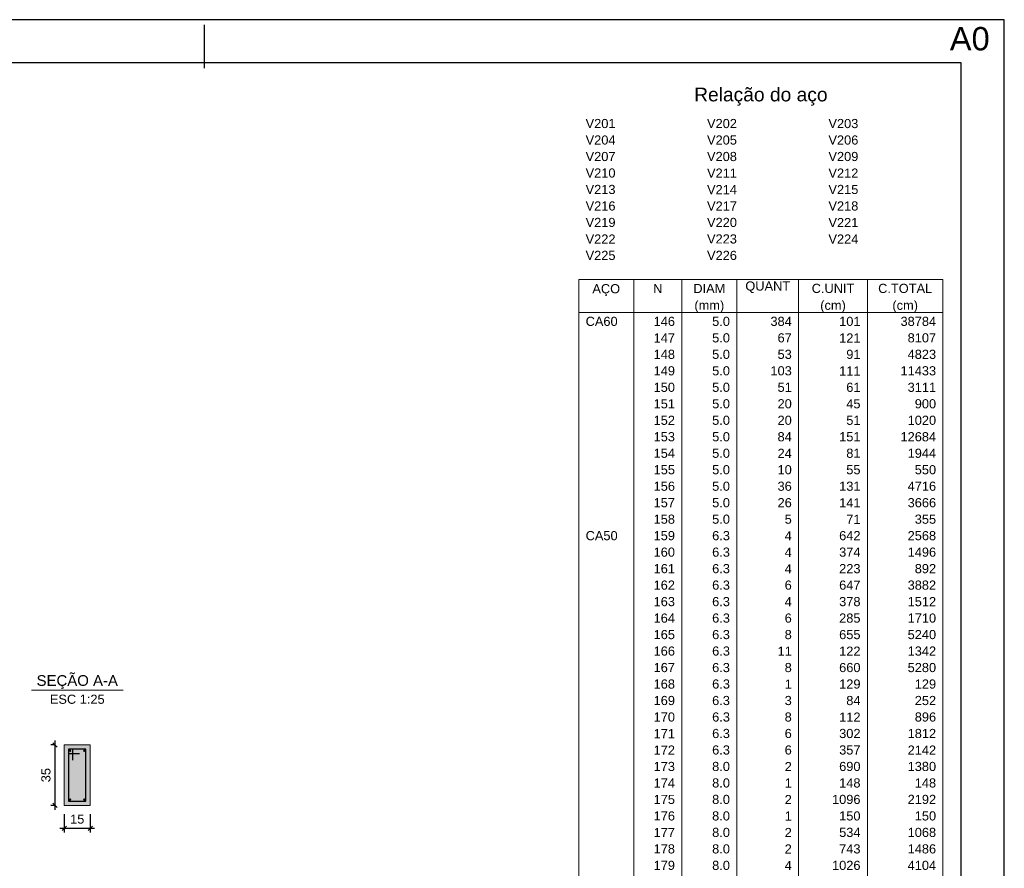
# Model space of a CAD drawing. Header units: millimetres. Extents: x 0 to 119, y 0 to 84.
# Tile 30 of 30: x 96 to 119, y 64 to 84. Entities that reach past the tile are written whole.
import ezdxf

# ---------------------------------------------------------------- set-up
doc = ezdxf.new("R2010")
doc.units = ezdxf.units.MM
doc.header["$MEASUREMENT"] = 0
doc.linetypes.add('NULL', pattern=[0])
doc.layers.get('0').update_dxf_attribs({"lineweight": 18})
for name, color, linetype, lineweight in [('DT-Barras na forma', 2, 'Continuous', 30), ('DT-Barras no corte', 5, 'Continuous', 5), ('DT-Cotas', 9, 'Continuous', 5), ('DT-Forma', 5, 'Continuous', 5), ('DT-Hachura seção vigas', 254, 'Continuous', 5), ('DT-Relação do aço', 9, 'Continuous', 5), ('DT-Textos', 7, 'Continuous', 5)]:
    doc.layers.add(name, color=color, linetype=linetype, lineweight=lineweight)
doc.layers.add('SEDUC_MARF', color=1, linetype='Continuous')
doc.layers.add('SEDUC_MARGG', color=7, linetype='Continuous')
doc.styles.add('Arial', font='txt')
doc.dimstyles.new('UM_25.000000', dxfattribs={"dimtxt": 0.18, "dimasz": 0.1, "dimexe": 0.1, "dimexo": 0.2, "dimgap": 0, "dimtad": 1, "dimtih": 1, "dimtoh": 1, "dimdec": 1, "dimlfac": 25, "dimzin": 0, "dimdsep": 46, "dimtxsty": 'Standard', "dimcen": 0.09, "dimdle": 0.1, "dimadec": 1, "dimazin": 2, "dimtfac": 1, "dimtdec": 4, "dimtofl": 0, "dimtmove": 0, "dimatfit": 3, "dimfxl": 1, "dimtolj": 1, "dimarcsym": 0})

# ---------------------------------------------------------------- blocks, each defined once
blk = doc.blocks.new('_Oblique')
at = {"color": 0, "linetype": 'ByBlock', "lineweight": -2}
blk.add_line((-0.5, -0.5), (0.5, 0.5), dxfattribs=at)
blk = doc.blocks.new('*D81')
at = {"layer": 'Defpoints', "color": 0}
for p in [(96.96, 67.329), (97.171, 67.329), (97.171, 65.929)]:
    blk.add_point(p, dxfattribs=at)
at = {"layer": 'DT-Cotas', "color": 0, "lineweight": -2}
for p, q in [((96.96, 65.829), (96.96, 67.429)), ((96.971, 67.329), (96.86, 67.329)), ((96.971, 65.929), (96.86, 65.929))]:
    blk.add_line(p, q, dxfattribs=at)
at = {"layer": 'DT-Cotas', "color": 0, "lineweight": -2, "xscale": 0.1, "yscale": 0.1, "zscale": 0.1}
for p, rotation in [((96.96, 67.329), 90), ((96.96, 65.929), 270)]:
    blk.add_blockref('_Oblique', p, dxfattribs=dict(at, rotation=rotation))
at = {"layer": 'DT-Cotas', "color": 7, "insert": (96.748, 66.629), "char_height": 0.2118, "attachment_point": 5, "rotation": 90, "style": 'Arial'}
blk.add_mtext('\\A1;35', dxfattribs=at)
blk = doc.blocks.new('*D82')
at = {"layer": 'Defpoints', "color": 0}
for p in [(97.171, 65.929), (97.771, 65.929), (97.771, 65.4)]:
    blk.add_point(p, dxfattribs=at)
at = {"layer": 'DT-Cotas', "color": 0, "lineweight": -2}
for p, q in [((97.171, 65.729), (97.171, 65.3)), ((97.771, 65.729), (97.771, 65.3)), ((97.071, 65.4), (97.871, 65.4))]:
    blk.add_line(p, q, dxfattribs=at)
at = {"layer": 'DT-Cotas', "color": 0, "lineweight": -2, "xscale": 0.1, "yscale": 0.1, "zscale": 0.1, "rotation": 180}
blk.add_blockref('_Oblique', (97.171, 65.4), dxfattribs=at)
at = {"layer": 'DT-Cotas', "color": 0, "lineweight": -2, "xscale": 0.1, "yscale": 0.1, "zscale": 0.1}
blk.add_blockref('_Oblique', (97.771, 65.4), dxfattribs=at)
at = {"layer": 'DT-Cotas', "color": 7, "insert": (97.471, 65.611), "char_height": 0.2118, "attachment_point": 5, "rotation": 0.0057, "style": 'Arial'}
blk.add_mtext('\\A1;15', dxfattribs=at)

msp = doc.modelspace()

# ---------------------------------------------------------------- hatches: boundary and pattern name
at = {"layer": 'DT-Hachura seção vigas', "linetype": 'Continuous'}
msp.add_hatch(color=254, dxfattribs=at).paths.add_polyline_path([(97.1715, 65.9291), (97.1715, 65.9291), (97.7715, 65.9291), (97.7715, 67.3291), (97.1715, 67.3291), (97.1715, 65.9291)])

# ---------------------------------------------------------------- linework, layer by layer
at = {"layer": 'DT-Barras na forma'}
for p, q in [((97.3715, 67.2291), (97.2715, 67.2291)), ((97.2715, 67.2291), (97.2715, 66.0291)), ((97.6715, 67.2291), (97.2715, 67.2291)), ((97.2715, 67.2291), (97.2715, 67.1291)), ((97.3715, 66.9791), (97.3715, 67.2291)), ((97.6715, 66.0291), (97.6715, 67.2291)), ((97.2715, 67.1291), (97.5215, 67.1291)), ((97.2715, 66.0291), (97.6715, 66.0291))]:
    msp.add_line(p, q, dxfattribs=at)
at = {"layer": 'DT-Barras no corte'}
for centre in [(97.3075, 67.1931), (97.6355, 67.1931), (97.3075, 66.0651), (97.6355, 66.0651)]:
    msp.add_circle(centre, 0.016, dxfattribs=at)
at = {"layer": 'DT-Forma'}
for p, q in [((97.7715, 67.3291), (97.1715, 67.3291)), ((97.1715, 67.3291), (97.1715, 65.9291)), ((97.7715, 65.9291), (97.7715, 67.3291)), ((97.1715, 65.9291), (97.7715, 65.9291))]:
    msp.add_line(p, q, dxfattribs=at)
at = {"layer": 'DT-Relação do aço', "linetype": 'Continuous'}
for p, q in [((109.0634, 78.0887), (117.4825, 78.0887)), ((109.0634, 78.0887), (109.0634, 77.3262)), ((110.3342, 78.0887), (110.3342, 77.3262)), ((111.4462, 78.0887), (111.4462, 77.3262)), ((112.7169, 78.0887), (112.7169, 77.3262)), ((114.1466, 78.0887), (114.1466, 77.3262)), ((115.7351, 78.0887), (115.7351, 77.3262)), ((117.4825, 78.0887), (117.4825, 77.3262)), ((109.0634, 77.3262), (117.4825, 77.3262)), ((109.0634, 77.3262), (109.0634, 23.9526)), ((110.3342, 77.3262), (110.3342, 23.9526)), ((111.4462, 77.3262), (111.4462, 23.9526)), ((112.7169, 77.3262), (112.7169, 23.9526)), ((114.1466, 77.3262), (114.1466, 23.9526)), ((115.7351, 77.3262), (115.7351, 23.9526)), ((117.4825, 77.3262), (117.4825, 23.9526))]:
    msp.add_line(p, q, dxfattribs=at)
at = {"layer": 'DT-Textos'}
msp.add_line((96.4125, 68.594), (98.5305, 68.594), dxfattribs=at)
at = {"layer": 'SEDUC_MARF'}
msp.add_line((100.4015, 83.9804), (100.4015, 82.9804), dxfattribs=at)
msp.add_lwpolyline([(118.9, 84.1), (0, 84.1), (0, 0), (118.9, 0)], close=True, dxfattribs=at)
at = {"layer": 'SEDUC_MARGG'}
msp.add_lwpolyline([(2.5, 1), (117.9, 1), (117.9, 83.1), (2.5, 83.1), (2.5, 1)], dxfattribs=at)

# ---------------------------------------------------------------- texts
at = {"layer": 'Defpoints', "linetype": 'NULL', "insert": (117.64, 83.9301), "char_height": 0.54, "width": 5.451037, "attachment_point": 1, "line_spacing_factor": 0.9, "style": 'Arial'}
msp.add_mtext('A0', dxfattribs=at)
at = {"layer": 'DT-Relação do aço', "color": 7, "linetype": 'NULL', "line_spacing_factor": 0.9, "style": 'Arial'}
for s, insert, char_height, width, attachment_point in [('Relação do aço', (113.2729, 82.1129), 0.3177, 6.115312, 8), ('V201', (109.2223, 81.5897), 0.2118, 1.354561, 7), ('V202', (112.0286, 81.5897), 0.2118, 1.354561, 7), ('V203', (114.835, 81.5897), 0.2118, 1.354561, 7), ('V204', (109.2223, 81.2085), 0.2118, 1.354561, 7), ('V205', (112.0286, 81.2085), 0.2118, 1.354561, 7), ('V206', (114.835, 81.2085), 0.2118, 1.354561, 7), ('V207', (109.2223, 80.8272), 0.2118, 1.354561, 7), ('V208', (112.0286, 80.8272), 0.2118, 1.354561, 7), ('V209', (114.835, 80.8272), 0.2118, 1.354561, 7), ('V210', (109.2223, 80.446), 0.2118, 1.354561, 7), ('V211', (112.0286, 80.446), 0.2118, 1.354561, 7), ('V212', (114.835, 80.446), 0.2118, 1.354561, 7), ('V213', (109.2223, 80.0648), 0.2118, 1.354561, 7), ('V214', (112.0286, 80.0648), 0.2118, 1.354561, 7), ('V215', (114.835, 80.0648), 0.2118, 1.354561, 7), ('V216', (109.2223, 79.6835), 0.2118, 1.354561, 7), ('V217', (112.0286, 79.6835), 0.2118, 1.354561, 7), ('V218', (114.835, 79.6835), 0.2118, 1.354561, 7), ('V219', (109.2223, 79.3023), 0.2118, 1.354561, 7), ('V220', (112.0286, 79.3023), 0.2118, 1.354561, 7), ('V221', (114.835, 79.3023), 0.2118, 1.354561, 7), ('V222', (109.2223, 78.921), 0.2118, 1.354561, 7), ('V223', (112.0286, 78.921), 0.2118, 1.354561, 7), ('V224', (114.835, 78.921), 0.2118, 1.354561, 7), ('V225', (109.2223, 78.5398), 0.2118, 1.354561, 7), ('V226', (112.0286, 78.5398), 0.2118, 1.354561, 7), ('AÇO', (109.6988, 77.7074), 0.2118, 1.256855, 8), ('N', (110.8902, 77.7773), 0.2118, 0.418857, 8), ('DIAM', (112.0815, 77.7773), 0.2118, 1.45, 8), ('QUANT', (113.4318, 77.7773), 0.2118, 2.03, 8), ('C.UNIT', (114.9408, 77.7773), 0.2118, 1.933145, 8), ('C.TOTAL', (116.6088, 77.7773), 0.2118, 2.449141, 8), ('(mm)', (112.0815, 77.3262), 0.2118, 1.352578, 8), ('(cm)', (114.9408, 77.3262), 0.2118, 1.159434, 8), ('(cm)', (116.6088, 77.3262), 0.2118, 1.159434, 8), ('CA60', (109.2223, 77.0148), 0.2118, 1.45085, 7), ('146', (111.2873, 77.0148), 0.2118, 0.967705, 9), ('5.0', (112.5581, 77.0148), 0.2118, 0.806279, 9), ('384', (113.9878, 77.0148), 0.2118, 0.967705, 9), ('101', (115.5763, 77.0148), 0.2118, 0.967705, 9), ('38784', (117.3236, 77.0148), 0.2118, 1.612842, 9), ('147', (111.2873, 76.6336), 0.2118, 0.967705, 9), ('5.0', (112.5581, 76.6336), 0.2118, 0.806279, 9), ('67', (113.9878, 76.6336), 0.2118, 0.645137, 9), ('121', (115.5763, 76.6336), 0.2118, 0.967705, 9), ('8107', (117.3236, 76.6336), 0.2118, 1.290273, 9), ('148', (111.2873, 76.2524), 0.2118, 0.967705, 9), ('5.0', (112.5581, 76.2524), 0.2118, 0.806279, 9), ('53', (113.9878, 76.2524), 0.2118, 0.645137, 9), ('91', (115.5763, 76.2524), 0.2118, 0.645137, 9), ('4823', (117.3236, 76.2524), 0.2118, 1.290273, 9), ('149', (111.2873, 75.8711), 0.2118, 0.967705, 9), ('5.0', (112.5581, 75.8711), 0.2118, 0.806279, 9), ('103', (113.9878, 75.8711), 0.2118, 0.967705, 9), ('111', (115.5763, 75.8711), 0.2118, 0.967705, 9), ('11433', (117.3236, 75.8711), 0.2118, 1.612842, 9), ('150', (111.2873, 75.4899), 0.2118, 0.967705, 9), ('5.0', (112.5581, 75.4899), 0.2118, 0.806279, 9), ('51', (113.9878, 75.4899), 0.2118, 0.645137, 9), ('61', (115.5763, 75.4899), 0.2118, 0.645137, 9), ('3111', (117.3236, 75.4899), 0.2118, 1.290273, 9), ('151', (111.2873, 75.1086), 0.2118, 0.967705, 9), ('5.0', (112.5581, 75.1086), 0.2118, 0.806279, 9), ('20', (113.9878, 75.1086), 0.2118, 0.645137, 9), ('45', (115.5763, 75.1086), 0.2118, 0.645137, 9), ('900', (117.3236, 75.1086), 0.2118, 0.967705, 9), ('152', (111.2873, 74.7274), 0.2118, 0.967705, 9), ('5.0', (112.5581, 74.7274), 0.2118, 0.806279, 9), ('20', (113.9878, 74.7274), 0.2118, 0.645137, 9), ('51', (115.5763, 74.7274), 0.2118, 0.645137, 9), ('1020', (117.3236, 74.7274), 0.2118, 1.290273, 9), ('153', (111.2873, 74.3462), 0.2118, 0.967705, 9), ('5.0', (112.5581, 74.3462), 0.2118, 0.806279, 9), ('84', (113.9878, 74.3462), 0.2118, 0.645137, 9), ('151', (115.5763, 74.3462), 0.2118, 0.967705, 9), ('12684', (117.3236, 74.3462), 0.2118, 1.612842, 9), ('154', (111.2873, 73.9649), 0.2118, 0.967705, 9), ('5.0', (112.5581, 73.9649), 0.2118, 0.806279, 9), ('24', (113.9878, 73.9649), 0.2118, 0.645137, 9), ('81', (115.5763, 73.9649), 0.2118, 0.645137, 9), ('1944', (117.3236, 73.9649), 0.2118, 1.290273, 9), ('155', (111.2873, 73.5837), 0.2118, 0.967705, 9), ('5.0', (112.5581, 73.5837), 0.2118, 0.806279, 9), ('10', (113.9878, 73.5837), 0.2118, 0.645137, 9), ('55', (115.5763, 73.5837), 0.2118, 0.645137, 9), ('550', (117.3236, 73.5837), 0.2118, 0.967705, 9), ('156', (111.2873, 73.2024), 0.2118, 0.967705, 9), ('5.0', (112.5581, 73.2024), 0.2118, 0.806279, 9), ('36', (113.9878, 73.2024), 0.2118, 0.645137, 9), ('131', (115.5763, 73.2024), 0.2118, 0.967705, 9), ('4716', (117.3236, 73.2024), 0.2118, 1.290273, 9), ('157', (111.2873, 72.8212), 0.2118, 0.967705, 9), ('5.0', (112.5581, 72.8212), 0.2118, 0.806279, 9), ('26', (113.9878, 72.8212), 0.2118, 0.645137, 9), ('141', (115.5763, 72.8212), 0.2118, 0.967705, 9), ('3666', (117.3236, 72.8212), 0.2118, 1.290273, 9), ('158', (111.2873, 72.44), 0.2118, 0.967705, 9), ('5.0', (112.5581, 72.44), 0.2118, 0.806279, 9), ('5', (113.9878, 72.44), 0.2118, 0.322568, 9), ('71', (115.5763, 72.44), 0.2118, 0.645137, 9), ('355', (117.3236, 72.44), 0.2118, 0.967705, 9), ('CA50', (109.2223, 72.0587), 0.2118, 1.45085, 7), ('159', (111.2873, 72.0587), 0.2118, 0.967705, 9), ('6.3', (112.5581, 72.0587), 0.2118, 0.806279, 9), ('4', (113.9878, 72.0587), 0.2118, 0.322568, 9), ('642', (115.5763, 72.0587), 0.2118, 0.967705, 9), ('2568', (117.3236, 72.0587), 0.2118, 1.290273, 9), ('160', (111.2873, 71.6775), 0.2118, 0.967705, 9), ('6.3', (112.5581, 71.6775), 0.2118, 0.806279, 9), ('4', (113.9878, 71.6775), 0.2118, 0.322568, 9), ('374', (115.5763, 71.6775), 0.2118, 0.967705, 9), ('1496', (117.3236, 71.6775), 0.2118, 1.290273, 9), ('161', (111.2873, 71.2962), 0.2118, 0.967705, 9), ('6.3', (112.5581, 71.2962), 0.2118, 0.806279, 9), ('4', (113.9878, 71.2962), 0.2118, 0.322568, 9), ('223', (115.5763, 71.2962), 0.2118, 0.967705, 9), ('892', (117.3236, 71.2962), 0.2118, 0.967705, 9), ('162', (111.2873, 70.915), 0.2118, 0.967705, 9), ('6.3', (112.5581, 70.915), 0.2118, 0.806279, 9), ('6', (113.9878, 70.915), 0.2118, 0.322568, 9), ('647', (115.5763, 70.915), 0.2118, 0.967705, 9), ('3882', (117.3236, 70.915), 0.2118, 1.290273, 9), ('163', (111.2873, 70.5338), 0.2118, 0.967705, 9), ('6.3', (112.5581, 70.5338), 0.2118, 0.806279, 9), ('4', (113.9878, 70.5338), 0.2118, 0.322568, 9), ('378', (115.5763, 70.5338), 0.2118, 0.967705, 9), ('1512', (117.3236, 70.5338), 0.2118, 1.290273, 9), ('164', (111.2873, 70.1525), 0.2118, 0.967705, 9), ('6.3', (112.5581, 70.1525), 0.2118, 0.806279, 9), ('6', (113.9878, 70.1525), 0.2118, 0.322568, 9), ('285', (115.5763, 70.1525), 0.2118, 0.967705, 9), ('1710', (117.3236, 70.1525), 0.2118, 1.290273, 9), ('165', (111.2873, 69.7713), 0.2118, 0.967705, 9), ('6.3', (112.5581, 69.7713), 0.2118, 0.806279, 9), ('8', (113.9878, 69.7713), 0.2118, 0.322568, 9), ('655', (115.5763, 69.7713), 0.2118, 0.967705, 9), ('5240', (117.3236, 69.7713), 0.2118, 1.290273, 9), ('166', (111.2873, 69.39), 0.2118, 0.967705, 9), ('6.3', (112.5581, 69.39), 0.2118, 0.806279, 9), ('11', (113.9878, 69.39), 0.2118, 0.645137, 9), ('122', (115.5763, 69.39), 0.2118, 0.967705, 9), ('1342', (117.3236, 69.39), 0.2118, 1.290273, 9), ('167', (111.2873, 69.0088), 0.2118, 0.967705, 9), ('6.3', (112.5581, 69.0088), 0.2118, 0.806279, 9), ('8', (113.9878, 69.0088), 0.2118, 0.322568, 9), ('660', (115.5763, 69.0088), 0.2118, 0.967705, 9), ('5280', (117.3236, 69.0088), 0.2118, 1.290273, 9), ('168', (111.2873, 68.6276), 0.2118, 0.967705, 9), ('6.3', (112.5581, 68.6276), 0.2118, 0.806279, 9), ('1', (113.9878, 68.6276), 0.2118, 0.322568, 9), ('129', (115.5763, 68.6276), 0.2118, 0.967705, 9), ('129', (117.3236, 68.6276), 0.2118, 0.967705, 9), ('169', (111.2873, 68.2463), 0.2118, 0.967705, 9), ('6.3', (112.5581, 68.2463), 0.2118, 0.806279, 9), ('3', (113.9878, 68.2463), 0.2118, 0.322568, 9), ('84', (115.5763, 68.2463), 0.2118, 0.645137, 9), ('252', (117.3236, 68.2463), 0.2118, 0.967705, 9), ('170', (111.2873, 67.8651), 0.2118, 0.967705, 9), ('6.3', (112.5581, 67.8651), 0.2118, 0.806279, 9), ('8', (113.9878, 67.8651), 0.2118, 0.322568, 9), ('112', (115.5763, 67.8651), 0.2118, 0.967705, 9), ('896', (117.3236, 67.8651), 0.2118, 0.967705, 9), ('171', (111.2873, 67.4838), 0.2118, 0.967705, 9), ('6.3', (112.5581, 67.4838), 0.2118, 0.806279, 9), ('6', (113.9878, 67.4838), 0.2118, 0.322568, 9), ('302', (115.5763, 67.4838), 0.2118, 0.967705, 9), ('1812', (117.3236, 67.4838), 0.2118, 1.290273, 9), ('172', (111.2873, 67.1026), 0.2118, 0.967705, 9), ('6.3', (112.5581, 67.1026), 0.2118, 0.806279, 9), ('6', (113.9878, 67.1026), 0.2118, 0.322568, 9), ('357', (115.5763, 67.1026), 0.2118, 0.967705, 9), ('2142', (117.3236, 67.1026), 0.2118, 1.290273, 9), ('173', (111.2873, 66.7214), 0.2118, 0.967705, 9), ('8.0', (112.5581, 66.7214), 0.2118, 0.806279, 9), ('2', (113.9878, 66.7214), 0.2118, 0.322568, 9), ('690', (115.5763, 66.7214), 0.2118, 0.967705, 9), ('1380', (117.3236, 66.7214), 0.2118, 1.290273, 9), ('174', (111.2873, 66.3401), 0.2118, 0.967705, 9), ('8.0', (112.5581, 66.3401), 0.2118, 0.806279, 9), ('1', (113.9878, 66.3401), 0.2118, 0.322568, 9), ('148', (115.5763, 66.3401), 0.2118, 0.967705, 9), ('148', (117.3236, 66.3401), 0.2118, 0.967705, 9), ('175', (111.2873, 65.9589), 0.2118, 0.967705, 9), ('8.0', (112.5581, 65.9589), 0.2118, 0.806279, 9), ('2', (113.9878, 65.9589), 0.2118, 0.322568, 9), ('1096', (115.5763, 65.9589), 0.2118, 1.290273, 9), ('2192', (117.3236, 65.9589), 0.2118, 1.290273, 9), ('176', (111.2873, 65.5776), 0.2118, 0.967705, 9), ('8.0', (112.5581, 65.5776), 0.2118, 0.806279, 9), ('1', (113.9878, 65.5776), 0.2118, 0.322568, 9), ('150', (115.5763, 65.5776), 0.2118, 0.967705, 9), ('150', (117.3236, 65.5776), 0.2118, 0.967705, 9), ('177', (111.2873, 65.1964), 0.2118, 0.967705, 9), ('8.0', (112.5581, 65.1964), 0.2118, 0.806279, 9), ('2', (113.9878, 65.1964), 0.2118, 0.322568, 9), ('534', (115.5763, 65.1964), 0.2118, 0.967705, 9), ('1068', (117.3236, 65.1964), 0.2118, 1.290273, 9), ('178', (111.2873, 64.8152), 0.2118, 0.967705, 9), ('8.0', (112.5581, 64.8152), 0.2118, 0.806279, 9), ('2', (113.9878, 64.8152), 0.2118, 0.322568, 9), ('743', (115.5763, 64.8152), 0.2118, 0.967705, 9), ('1486', (117.3236, 64.8152), 0.2118, 1.290273, 9), ('179', (111.2873, 64.4339), 0.2118, 0.967705, 9), ('8.0', (112.5581, 64.4339), 0.2118, 0.806279, 9), ('4', (113.9878, 64.4339), 0.2118, 0.322568, 9), ('1026', (115.5763, 64.4339), 0.2118, 1.290273, 9), ('4104', (117.3236, 64.4339), 0.2118, 1.290273, 9)]:
    msp.add_mtext(s, dxfattribs=dict(at, insert=insert, char_height=char_height, width=width, attachment_point=attachment_point))
at = {"layer": 'DT-Textos', "linetype": 'NULL', "attachment_point": 8, "line_spacing_factor": 0.798, "style": 'Arial'}
for s, insert, char_height, width in [('SEÇÃO A-A', (97.4715, 68.6181), 0.2471, 3.812061), ('ESC 1:25', (97.4715, 68.276), 0.2118, 2.482559)]:
    msp.add_mtext(s, dxfattribs=dict(at, insert=insert, char_height=char_height, width=width))

# ---------------------------------------------------------------- dimensions: what is measured, and where the dimension line sits
at = {"layer": 'DT-Cotas'}
dim = msp.add_linear_dim(base=(96.9597, 67.3291), p1=(97.1715, 65.9291), p2=(97.1715, 67.3291), angle=90, dimstyle='UM_25.000000', override={"dimtxt": 0.2118, "dimasz": 0.1, "dimexe": 0.1, "dimexo": 0.2, "dimtad": 1, "dimtih": 0, "dimtoh": 0, "dimdec": 1, "dimlfac": 25, "dimzin": 8, "dimtxsty": 'Arial', "dimblk": 'Oblique', "dimblk1": 'Oblique', "dimblk2": 'Oblique', "dimsah": 1, "dimdle": 0.1, "dimse1": 0, "dimse2": 0, "dimclrt": 7, "dimadec": 1, "dimazin": 3, "dimtmove": 2, "dimldrblk": 'Oblique'}, dxfattribs=at)
dim.commit()
dim.dimension.update_dxf_attribs({"geometry": '*D81', "text_midpoint": (96.7479, 66.6291), "dimtype": 160, "text_rotation": 90})
dim = msp.add_linear_dim(base=(97.7715, 65.3996), p1=(97.1715, 65.9291), p2=(97.7715, 65.9291), dimstyle='UM_25.000000', override={"dimtxt": 0.2118, "dimasz": 0.1, "dimexe": 0.1, "dimexo": 0.2, "dimtad": 1, "dimtih": 0, "dimtoh": 0, "dimdec": 1, "dimlfac": 25, "dimzin": 8, "dimtxsty": 'Arial', "dimblk": 'Oblique', "dimblk1": 'Oblique', "dimblk2": 'Oblique', "dimsah": 1, "dimdle": 0.1, "dimse1": 0, "dimse2": 0, "dimclrt": 7, "dimadec": 1, "dimazin": 3, "dimtmove": 2, "dimldrblk": 'Oblique'}, dxfattribs=at)
dim.commit()
dim.dimension.update_dxf_attribs({"geometry": '*D82', "text_midpoint": (97.4715, 65.6114), "dimtype": 160, "text_rotation": 0.00573})

doc.saveas('drawing.dxf')
